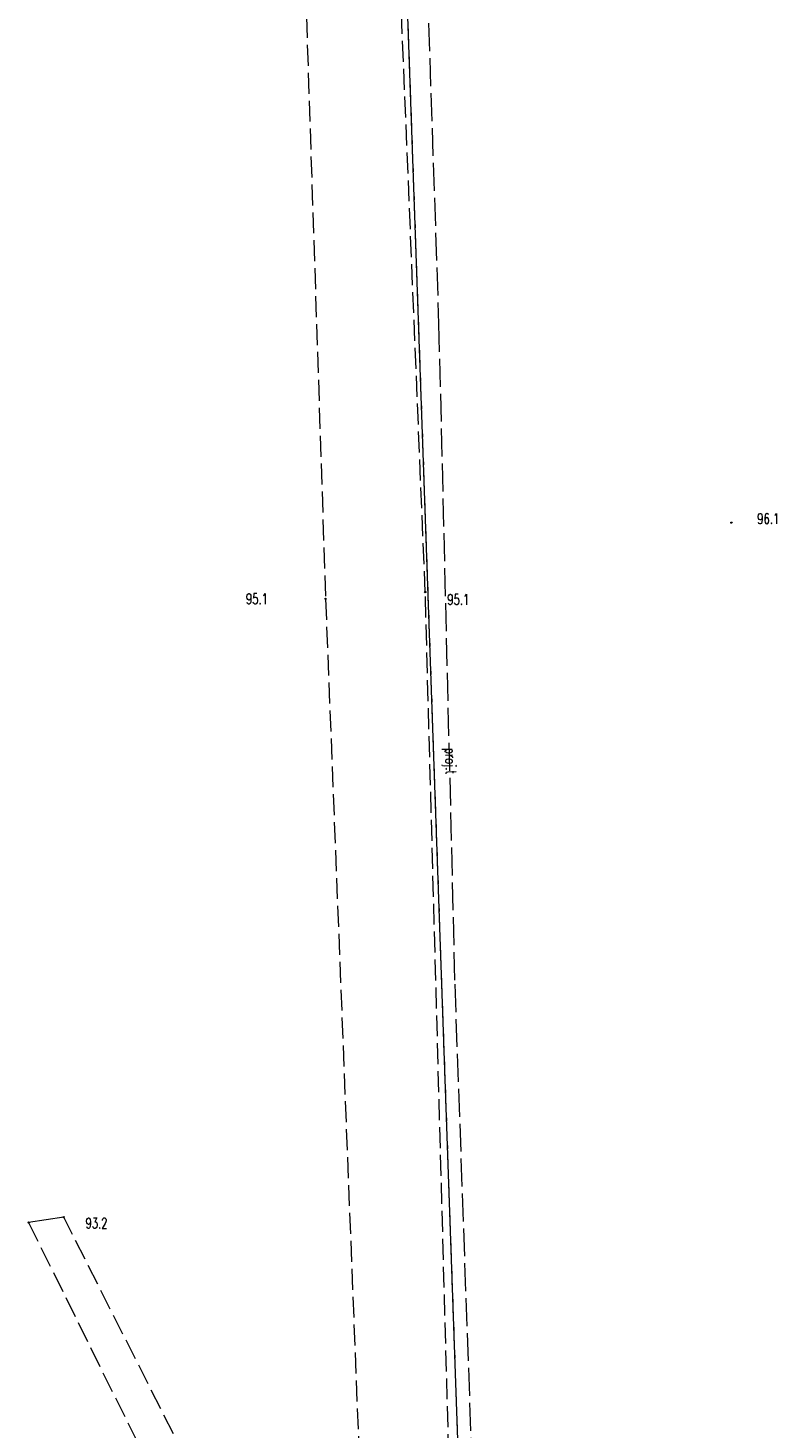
# Model space of a CAD drawing. Header units: metres. Extents: x 7542868 to 7543894, y 5828497 to 5830561.
# Tile 11 of 66: x 7543329 to 7543382, y 5829285 to 5829385. Entities that reach past the tile are written whole.
import ezdxf
from ezdxf.enums import TextEntityAlignment as Align

# ---------------------------------------------------------------- set-up
doc = ezdxf.new("R2010")
doc.units = ezdxf.units.M
for name, pattern in [('2_14', [1, -1]), ('2_KTJZ01', [2, 1.5, -0.5]), ('4_SUPT_P_01', [2.5, 2, -0.5]), ('GDE', [0]), ('GUZ', [1, 0.5, -0.5])]:
    doc.linetypes.add(name, pattern=pattern)
doc.layers.get('0').update_dxf_attribs({"color": 250, "linetype": 'CONTINUOUS', "lineweight": 100})
for name, color, linetype, lineweight in [('Dzialki', 7, 'GDE', 18), ('KTJZ_L_0', 7, '2_KTJZ01', 18), ('RTPW_T_0', 7, 'CONTINUOUS', 15), ('SUPP_E_T_6', 30, 'CONTINUOUS', 15), ('SUPP_L_6', 30, '4_SUPT_P_01', 18), ('Uzytki', 7, 'GUZ', 18)]:
    doc.layers.add(name, color=color, linetype=linetype, lineweight=lineweight)
doc.styles.get("Standard").update_dxf_attribs({"font": 'Simplex.SHX', "width": 0.75})

# ---------------------------------------------------------------- blocks, each defined once
blk = doc.blocks.new('2_RTPW01')
at = {"linetype": 'CONTINUOUS'}
blk.add_circle((0, 0), 0.045, dxfattribs=at)

msp = doc.modelspace()

# ---------------------------------------------------------------- linework, layer by layer
at = {"layer": 'Dzialki'}
msp.add_line((7543348.62, 5829593.93), (7543366.05, 5829097.23), dxfattribs=at)
at = {"layer": 'KTJZ_L_0', "linetype": '2_KTJZ01'}
for p, q in [((7543357.19, 5829344.48), (7543354.99, 5829398.07)), ((7543348.35, 5829395.65), (7543350.05, 5829343.99)), ((7543350.05, 5829343.99), (7543353.18, 5829264.12)), ((7543359.37, 5829264.69), (7543357.19, 5829344.48)), ((7543350, 5829262.81), (7543331.3, 5829299.72)), ((7543328.78, 5829299.34), (7543347.1, 5829262.39))]:
    msp.add_line(p, q, dxfattribs=at)
at = {"layer": 'KTJZ_L_0', "linetype": '2_14'}
msp.add_line((7543331.3, 5829299.72), (7543328.78, 5829299.34), dxfattribs=at)
at = {"layer": 'SUPP_L_6', "linetype": '4_SUPT_P_01'}
for p, q in [((7543356.25, 5829420.18), (7543358.15, 5829363.68)), ((7543358.15, 5829363.68), (7543359.3, 5829316.41)), ((7543359.3, 5829316.41), (7543361.13, 5829265.17))]:
    msp.add_line(p, q, dxfattribs=at)
at = {"layer": 'Uzytki'}
msp.add_line((7543348.62, 5829593.93), (7543366.05, 5829097.23), dxfattribs=at)

# ---------------------------------------------------------------- block references
at = {"layer": 'RTPW_T_0', "rotation": 269.9999974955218}
for p in [(7543379.12, 5829349.45), (7543350.05, 5829343.99), (7543357.19, 5829344.48), (7543331.3, 5829299.72), (7543328.78, 5829299.34)]:
    msp.add_blockref('2_RTPW01', p, dxfattribs=at)

# ---------------------------------------------------------------- texts
at = {"layer": 'RTPW_T_0', "width": 0.7}
for s, p in [('96.1', (7543380.97, 5829350.11)), ('95.1', (7543344.35, 5829344.37)), ('95.1', (7543358.77, 5829344.32)), ('93.2', (7543332.86, 5829299.67))]:
    msp.add_text(s, height=0.75, dxfattribs=at).set_placement(p, align=Align.TOP_LEFT)
at = {"layer": 'SUPP_E_T_6', "width": 0.7}
msp.add_text('proj.t', height=0.75, rotation=271.3859, dxfattribs=at).set_placement((7543358.91, 5829332.37), align=Align.MIDDLE)

doc.saveas('drawing.dxf')
